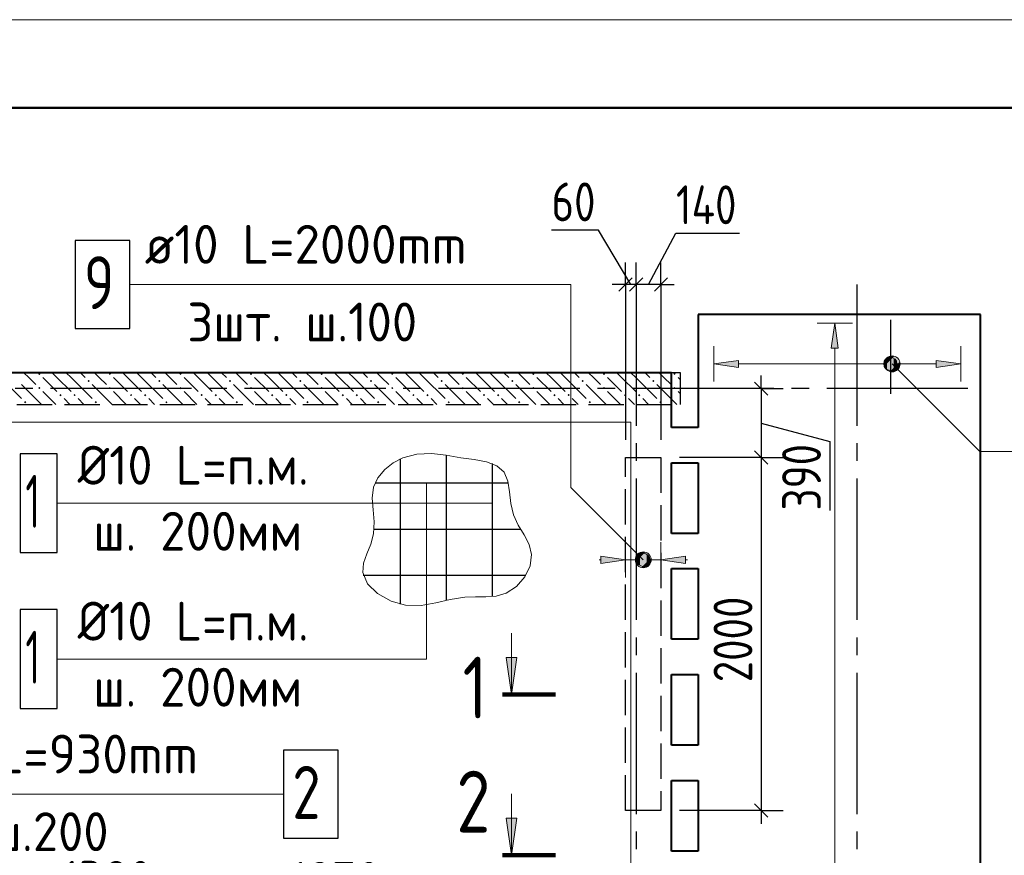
# Model space of a CAD drawing. Header units: millimetres. Extents: x 40580 to 1168286, y -220995 to 81020.
# Tile 163 of 194: x 462325 to 467905, y -91102 to -86368. Entities that reach past the tile are written whole.
import ezdxf

# ---------------------------------------------------------------- set-up
doc = ezdxf.new("R2010")
doc.units = ezdxf.units.MM
for name, pattern in [('______2', [270, 200, -70]), ('______5', [1100, 800, -100, 100, -100]), ('CENTER', [2, 1.25, -0.25, 0.25, -0.25])]:
    doc.linetypes.add(name, pattern=pattern)
for name, color, linetype, lineweight in [('Standard', 7, 'Continuous', 25), ('ДОП Низ по Х', 7, 'Continuous', 25), ('ОСИ', 7, 'CENTER', 15), ('Основная', 7, 'Continuous', 40), ('Позиционная метка линия выноска', 7, 'Continuous', 13), ('Позиционная метка номер позиции', 7, 'Continuous', 13), ('Примечания', 7, 'Continuous', 13), ('Узлы символ', 7, 'Continuous', 25)]:
    doc.layers.add(name, color=color, linetype=linetype, lineweight=lineweight)
doc.layers.add('ЖБ Стена верхний уровень', color=7, linetype='______2', true_color=0x656565)
doc.layers.add('Тонкие', color=7, linetype='Continuous')
doc.styles.add('GOST 2.304-81', font='txt')
doc.styles.add('ISOCPEUR', font='isocpeur.ttf')
doc.dimstyles.new('СПДС', dxfattribs={"dimscale": 125, "dimtxt": 250, "dimasz": 250, "dimexe": 50, "dimexo": 10, "dimgap": 100, "dimtad": 1, "dimdec": 0, "dimtxsty": 'GOST 2.304-81', "dimblk": 'OBLIQUE', "dimcen": 250, "dimdle": 50, "dimadec": 0, "dimazin": 2, "dimtfac": 0.75, "dimtdec": 0, "dimtmove": 1, "dimatfit": 3, "dimfxl": 1, "dimtfill": 1, "dimtolj": 1, "dimarcsym": 1})

# ---------------------------------------------------------------- blocks, each defined once
blk = doc.blocks.new('_OBLIQUE')
at = {"color": 0, "linetype": 'ByBlock'}
blk.add_line((-0.5, -0.5), (0.5, 0.5), dxfattribs=at)
blk = doc.blocks.new('*D17394')
at = {"layer": 'Defpoints', "color": 0}
for p in [(464748.8, -91499.2), (463478.8, -92628.4), (464748.8, -92628.5)]:
    blk.add_point(p, dxfattribs=at)
at = {"layer": 'Тонкие', "color": 0, "lineweight": -2}
for p, q in [((463478.8, -92618.4), (463478.8, -91449.2)), ((464748.8, -92618.5), (464748.8, -91449.2)), ((463428.8, -91499.2), (464798.8, -91499.2))]:
    blk.add_line(p, q, dxfattribs=at)
at = {"layer": 'Тонкие', "color": 0, "lineweight": -2, "xscale": 250, "yscale": 250, "zscale": 250, "rotation": 180}
blk.add_blockref('_OBLIQUE', (463478.8, -91499.2), dxfattribs=at)
at = {"layer": 'Тонкие', "color": 0, "lineweight": -2, "xscale": 250, "yscale": 250, "zscale": 250}
blk.add_blockref('_OBLIQUE', (464748.8, -91499.2), dxfattribs=at)
at = {"layer": 'Тонкие', "color": 0, "insert": (464113.8, -91264.5), "char_height": 250, "attachment_point": 5, "style": 'GOST 2.304-81', "bg_fill": 3, "box_fill_scale": 1.1, "bg_fill_color": 256, "bg_fill_true_color": 13158600, "bg_fill_transparency": 0}
blk.add_mtext('\\A1;1270', dxfattribs=at)
blk = doc.blocks.new('*D17400')
at = {"layer": 'Defpoints', "color": 0}
for p in [(463478.8, -91499.2), (462158.8, -91798.5), (463478.8, -92628.4)]:
    blk.add_point(p, dxfattribs=at)
at = {"layer": 'Тонкие', "color": 0, "lineweight": -2}
for p, q in [((462158.8, -91788.5), (462158.8, -91449.2)), ((463478.8, -92618.4), (463478.8, -91449.2)), ((462108.8, -91499.2), (463528.8, -91499.2))]:
    blk.add_line(p, q, dxfattribs=at)
at = {"layer": 'Тонкие', "color": 0, "lineweight": -2, "xscale": 250, "yscale": 250, "zscale": 250, "rotation": 180}
blk.add_blockref('_OBLIQUE', (462158.8, -91499.2), dxfattribs=at)
at = {"layer": 'Тонкие', "color": 0, "lineweight": -2, "xscale": 250, "yscale": 250, "zscale": 250}
blk.add_blockref('_OBLIQUE', (463478.8, -91499.2), dxfattribs=at)
at = {"layer": 'Тонкие', "color": 0, "insert": (462818.8, -91259.4), "char_height": 250, "attachment_point": 5, "style": 'GOST 2.304-81', "bg_fill": 3, "box_fill_scale": 1.1, "bg_fill_color": 256, "bg_fill_true_color": 13158600, "bg_fill_transparency": 0}
blk.add_mtext('\\A1;1320', dxfattribs=at)

msp = doc.modelspace()

# ---------------------------------------------------------------- hatches: boundary and pattern name
at = {"linetype": 'Continuous', "lineweight": 13, "transparency": 33554687}
for points in [[(466963.8, -88228.4), (466943.8, -88088.4), (466923.8, -88228.4)], [(467226.6, -88337.2), (467226.6, -88299.7), (467221.3, -88318.4)], [(467226.6, -88299.7), (467240.1, -88350.7), (467240.1, -88286.2)], [(467226.6, -88299.7), (467226.6, -88337.2), (467240.1, -88350.7)], [(467240.1, -88286.2), (467258.8, -88355.9), (467258.8, -88280.9)], [(467240.1, -88286.2), (467240.1, -88350.7), (467258.8, -88355.9)], [(467258.8, -88280.9), (467258.8, -88355.9), (467277.6, -88350.7)], [(467258.8, -88280.9), (467277.6, -88350.7), (467277.6, -88286.2)], [(467277.6, -88286.2), (467277.6, -88350.7), (467291.1, -88337.2)], [(467277.6, -88286.2), (467291.1, -88337.2), (467291.1, -88299.7)], [(467291.1, -88299.7), (467291.1, -88337.2), (467296.3, -88318.4)], [(467518.8, -88338.4), (467658.8, -88318.4), (467518.8, -88298.4)]]:
    msp.add_hatch(color=7, dxfattribs=at).paths.add_polyline_path(points)
msp.add_hatch(color=7, dxfattribs=at).paths.add_polyline_path([(466398.8, -88338.4), (466258.8, -88318.4), (466398.8, -88298.4)], flags=16)
at = {"layer": 'ДОП Низ по Х', "linetype": 'Continuous', "lineweight": 13, "transparency": 33554687}
for points in [[(465840.1, -89396.2), (465858.8, -89465.9), (465858.8, -89390.9)], [(465858.8, -89390.9), (465858.8, -89465.9), (465877.6, -89460.7)], [(465858.8, -89390.9), (465877.6, -89460.7), (465877.6, -89396.2)], [(465618.8, -89448.4), (465758.8, -89428.4), (465618.8, -89408.4)], [(465826.6, -89447.2), (465826.6, -89409.7), (465821.3, -89428.4)], [(465826.6, -89409.7), (465840.1, -89460.7), (465840.1, -89396.2)], [(465826.6, -89409.7), (465826.6, -89447.2), (465840.1, -89460.7)], [(465840.1, -89396.2), (465840.1, -89460.7), (465858.8, -89465.9)], [(465877.6, -89396.2), (465877.6, -89460.7), (465891.1, -89447.2)], [(465877.6, -89396.2), (465891.1, -89447.2), (465891.1, -89409.7)], [(465891.1, -89409.7), (465891.1, -89447.2), (465896.3, -89428.4)]]:
    msp.add_hatch(color=7, dxfattribs=at).paths.add_polyline_path(points)
msp.add_hatch(color=7, dxfattribs=at).paths.add_polyline_path([(466098.8, -89448.4), (465958.8, -89428.4), (466098.8, -89408.4)], flags=16)
at = {"layer": 'ЖБ Стена верхний уровень', "linetype": 'Continuous', "lineweight": -3, "transparency": 33554687}
for points in [[(462429.3, -88375.3), (462435.8, -88368.8), (462442.3, -88375.3), (462435.8, -88381.8)], [(462829.3, -88375.3), (462835.8, -88368.8), (462842.3, -88375.3), (462835.8, -88381.8)], [(463229.3, -88375.3), (463235.8, -88368.8), (463242.3, -88375.3), (463235.8, -88381.8)], [(463629.3, -88375.3), (463635.8, -88368.8), (463642.3, -88375.3), (463635.8, -88381.8)], [(464029.3, -88375.3), (464035.8, -88368.8), (464042.3, -88375.3), (464035.8, -88381.8)], [(464429.3, -88375.3), (464435.8, -88368.8), (464442.3, -88375.3), (464435.8, -88381.8)], [(464829.3, -88375.3), (464835.8, -88368.8), (464842.3, -88375.3), (464835.8, -88381.8)], [(465229.3, -88375.3), (465235.8, -88368.8), (465242.3, -88375.3), (465235.8, -88381.8)], [(465629.3, -88375.3), (465635.8, -88368.8), (465642.3, -88375.3), (465635.8, -88381.8)], [(466029.3, -88375.3), (466035.8, -88368.8), (466042.3, -88375.3), (466035.8, -88381.8)], [(462709.3, -88415.3), (462715.8, -88408.8), (462722.3, -88415.3), (462715.8, -88421.8)], [(463109.3, -88415.3), (463115.8, -88408.8), (463122.3, -88415.3), (463115.8, -88421.8)], [(463509.3, -88415.3), (463515.8, -88408.8), (463522.3, -88415.3), (463515.8, -88421.8)], [(463909.3, -88415.3), (463915.8, -88408.8), (463922.3, -88415.3), (463915.8, -88421.8)], [(464309.3, -88415.3), (464315.8, -88408.8), (464322.3, -88415.3), (464315.8, -88421.8)], [(464709.3, -88415.3), (464715.8, -88408.8), (464722.3, -88415.3), (464715.8, -88421.8)], [(465109.3, -88415.3), (465115.8, -88408.8), (465122.3, -88415.3), (465115.8, -88421.8)], [(465509.3, -88415.3), (465515.8, -88408.8), (465522.3, -88415.3), (465515.8, -88421.8)], [(465909.3, -88415.3), (465915.8, -88408.8), (465922.3, -88415.3), (465915.8, -88421.8)], [(462429.3, -88455.3), (462435.8, -88448.8), (462442.3, -88455.3), (462435.8, -88461.8)], [(462549.3, -88495.3), (462555.8, -88488.8), (462562.3, -88495.3), (462555.8, -88501.8)], [(462629.3, -88495.3), (462635.8, -88488.8), (462642.3, -88495.3), (462635.8, -88501.8)], [(462829.3, -88455.3), (462835.8, -88448.8), (462842.3, -88455.3), (462835.8, -88461.8)], [(462949.3, -88495.3), (462955.8, -88488.8), (462962.3, -88495.3), (462955.8, -88501.8)], [(463029.3, -88495.3), (463035.8, -88488.8), (463042.3, -88495.3), (463035.8, -88501.8)], [(463229.3, -88455.3), (463235.8, -88448.8), (463242.3, -88455.3), (463235.8, -88461.8)], [(463349.3, -88495.3), (463355.8, -88488.8), (463362.3, -88495.3), (463355.8, -88501.8)], [(463429.3, -88495.3), (463435.8, -88488.8), (463442.3, -88495.3), (463435.8, -88501.8)], [(463629.3, -88455.3), (463635.8, -88448.8), (463642.3, -88455.3), (463635.8, -88461.8)], [(463749.3, -88495.3), (463755.8, -88488.8), (463762.3, -88495.3), (463755.8, -88501.8)], [(463829.3, -88495.3), (463835.8, -88488.8), (463842.3, -88495.3), (463835.8, -88501.8)], [(464029.3, -88455.3), (464035.8, -88448.8), (464042.3, -88455.3), (464035.8, -88461.8)], [(464149.3, -88495.3), (464155.8, -88488.8), (464162.3, -88495.3), (464155.8, -88501.8)], [(464229.3, -88495.3), (464235.8, -88488.8), (464242.3, -88495.3), (464235.8, -88501.8)], [(464429.3, -88455.3), (464435.8, -88448.8), (464442.3, -88455.3), (464435.8, -88461.8)], [(464549.3, -88495.3), (464555.8, -88488.8), (464562.3, -88495.3), (464555.8, -88501.8)], [(464629.3, -88495.3), (464635.8, -88488.8), (464642.3, -88495.3), (464635.8, -88501.8)], [(464829.3, -88455.3), (464835.8, -88448.8), (464842.3, -88455.3), (464835.8, -88461.8)], [(464949.3, -88495.3), (464955.8, -88488.8), (464962.3, -88495.3), (464955.8, -88501.8)], [(465029.3, -88495.3), (465035.8, -88488.8), (465042.3, -88495.3), (465035.8, -88501.8)], [(465229.3, -88455.3), (465235.8, -88448.8), (465242.3, -88455.3), (465235.8, -88461.8)], [(465349.3, -88495.3), (465355.8, -88488.8), (465362.3, -88495.3), (465355.8, -88501.8)], [(465429.3, -88495.3), (465435.8, -88488.8), (465442.3, -88495.3), (465435.8, -88501.8)], [(465629.3, -88455.3), (465635.8, -88448.8), (465642.3, -88455.3), (465635.8, -88461.8)], [(465749.3, -88495.3), (465755.8, -88488.8), (465762.3, -88495.3), (465755.8, -88501.8)], [(465829.3, -88495.3), (465835.8, -88488.8), (465842.3, -88495.3), (465835.8, -88501.8)], [(466029.3, -88455.3), (466035.8, -88448.8), (466042.3, -88455.3), (466035.8, -88461.8)], [(462349.3, -88535.3), (462355.8, -88528.8), (462362.3, -88535.3), (462355.8, -88541.8)], [(462749.3, -88535.3), (462755.8, -88528.8), (462762.3, -88535.3), (462755.8, -88541.8)], [(463149.3, -88535.3), (463155.8, -88528.8), (463162.3, -88535.3), (463155.8, -88541.8)], [(463549.3, -88535.3), (463555.8, -88528.8), (463562.3, -88535.3), (463555.8, -88541.8)], [(463949.3, -88535.3), (463955.8, -88528.8), (463962.3, -88535.3), (463955.8, -88541.8)], [(464349.3, -88535.3), (464355.8, -88528.8), (464362.3, -88535.3), (464355.8, -88541.8)], [(464749.3, -88535.3), (464755.8, -88528.8), (464762.3, -88535.3), (464755.8, -88541.8)], [(465149.3, -88535.3), (465155.8, -88528.8), (465162.3, -88535.3), (465155.8, -88541.8)], [(465549.3, -88535.3), (465555.8, -88528.8), (465562.3, -88535.3), (465555.8, -88541.8)], [(465949.3, -88535.3), (465955.8, -88528.8), (465962.3, -88535.3), (465955.8, -88541.8)]]:
    msp.add_hatch(color=7, dxfattribs=at).paths.add_polyline_path(points, flags=16)
at = {"layer": 'Позиционная метка номер позиции', "linetype": 'Continuous', "lineweight": 13, "transparency": 33554687}
for points in [[(467225.5, -88307), (467257.4, -88275.2), (467237, -88286.6)], [(467257.4, -88275.2), (467225.5, -88307), (467225.5, -88329.9)], [(467257.4, -88275.2), (467225.5, -88329.9), (467280.3, -88275.2)], [(467280.3, -88275.2), (467225.5, -88329.9), (467237, -88350.3)], [(467280.3, -88275.2), (467237, -88350.3), (467300.6, -88286.6)], [(467300.6, -88286.6), (467237, -88350.3), (467257.4, -88361.7)], [(467300.6, -88286.6), (467257.4, -88361.7), (467312.1, -88307)], [(467312.1, -88307), (467257.4, -88361.7), (467280.3, -88361.7)], [(467312.1, -88307), (467280.3, -88361.7), (467312.1, -88329.9)], [(467312.1, -88329.9), (467280.3, -88361.7), (467300.6, -88350.3)], [(465827, -89460.2), (465870.3, -89385.1), (465815.5, -89439.9)], [(465815.5, -89439.9), (465870.3, -89385.1), (465847.4, -89385.1)], [(465815.5, -89439.9), (465847.4, -89385.1), (465815.5, -89417)], [(465815.5, -89417), (465847.4, -89385.1), (465827, -89396.6)], [(465827, -89460.2), (465890.6, -89396.6), (465870.3, -89385.1)], [(465847.4, -89471.7), (465890.6, -89396.6), (465827, -89460.2)], [(465847.4, -89471.7), (465902.1, -89417), (465890.6, -89396.6)], [(465870.3, -89471.7), (465902.1, -89417), (465847.4, -89471.7)], [(465870.3, -89471.7), (465902.1, -89439.9), (465902.1, -89417)], [(465902.1, -89439.9), (465870.3, -89471.7), (465890.6, -89460.2)]]:
    msp.add_hatch(color=7, dxfattribs=at).paths.add_polyline_path(points)
at = {"layer": 'Узлы символ', "linetype": 'Continuous', "lineweight": 13, "transparency": 33554687}
for points in [[(465141.5, -89981.8), (465111.5, -90191.8), (465081.5, -89981.8)], [(465141.5, -90891.8), (465111.5, -91101.8), (465081.5, -90891.8)]]:
    msp.add_hatch(color=7, dxfattribs=at).paths.add_polyline_path(points, flags=16)

# ---------------------------------------------------------------- linework, layer by layer
at = {"color": 251, "linetype": 'Continuous', "lineweight": 13, "true_color": 0x494949, "transparency": 33554687}
for p, q in [((466943.8, -88088.4), (466843.8, -88088.4)), ((466943.8, -88088.4), (466923.8, -88228.4)), ((466963.8, -88228.4), (466943.8, -88088.4)), ((466943.8, -88088.4), (467043.8, -88088.4)), ((466943.8, -88088.4), (466943.8, -88088.4)), ((466258.8, -88318.4), (466258.8, -88218.4)), ((467658.8, -88318.4), (467658.8, -88218.4)), ((466923.8, -88228.4), (466963.8, -88228.4)), ((466943.8, -95258.4), (466943.8, -88228.4)), ((466258.8, -88318.4), (466398.8, -88298.4)), ((466398.8, -88338.4), (466258.8, -88318.4)), ((466258.8, -88318.4), (466258.8, -88418.4)), ((466258.8, -88318.4), (466258.8, -88318.4)), ((466398.8, -88298.4), (466398.8, -88338.4)), ((466398.8, -88318.4), (467228.8, -88318.4)), ((467258.8, -88280.9), (467258.8, -88280.9)), ((467288.8, -88318.4), (467518.8, -88318.4)), ((467658.8, -88318.4), (467518.8, -88298.4)), ((467518.8, -88298.4), (467518.8, -88338.4)), ((467518.8, -88338.4), (467658.8, -88318.4)), ((467658.8, -88318.4), (467658.8, -88418.4)), ((467658.8, -88318.4), (467658.8, -88318.4)), ((467258.8, -88355.9), (467258.8, -88355.9))]:
    msp.add_line(p, q, dxfattribs=at)
at = {"color": 7, "linetype": 'Continuous', "lineweight": 25, "transparency": 33554687}
msp.add_line((467258.8, -88068.4), (467258.8, -88488.4), dxfattribs=at)
at = {"color": 7, "linetype": 'Continuous', "lineweight": 13, "transparency": 33554687}
msp.add_line((461619.6, -90755.9), (463551.6, -90755.9), dxfattribs=at)
at = {"color": 7, "linetype": 'Continuous', "lineweight": 25, "transparency": 33554687}
msp.add_lwpolyline([(463819.6, -91005.9), (464129.6, -91005.9), (464129.6, -90505.9), (463819.6, -90505.9), (463819.6, -91005.9)], dxfattribs=at)
at = {"color": 251, "linetype": 'Continuous', "lineweight": 13, "true_color": 0x494949, "transparency": 33554687}
msp.add_circle((467258.8, -88318.4), 37.5, dxfattribs=at)
at = {"layer": 'Standard', "color": 7, "linetype": 'Continuous', "lineweight": -3, "transparency": 33554687}
for p, q in [((465604.2, -87560.6), (465338.2, -87560.6)), ((465788.3, -87868.4), (465604.2, -87560.6)), ((465888.8, -87868.4), (466043.5, -87577.1)), ((466043.5, -87577.1), (466403.2, -87577.1)), ((465757.8, -87868.4), (465682.8, -87868.4)), ((465818.8, -87868.4), (465757.8, -87868.4)), ((465958.8, -87868.4), (465818.8, -87868.4)), ((465958.8, -87868.4), (466033.8, -87868.4)), ((466526.9, -88458.4), (466526.9, -88383.4)), ((466526.9, -88458.4), (466526.9, -88848.4)), ((466526.9, -88653.4), (466915.5, -88757.7)), ((466915.5, -88757.7), (466915.5, -89148.7)), ((466526.9, -90848.4), (466526.9, -90923.4))]:
    msp.add_line(p, q, dxfattribs=at)
at = {"layer": 'Standard', "color": 251, "linetype": 'Continuous', "lineweight": -3, "true_color": 0x656565, "transparency": 33554687}
for p, q in [((465757.8, -87868.4), (465757.8, -87743.4)), ((465818.8, -87868.4), (465818.8, -87743.4)), ((465958.8, -87868.4), (465958.8, -87743.4)), ((465757.8, -87868.4), (465757.8, -87993.4)), ((465757.8, -87868.4), (465757.8, -88748.4)), ((465818.8, -87868.4), (465818.8, -87993.4)), ((465818.8, -87868.4), (465818.8, -87868.4)), ((465958.8, -87868.4), (465958.8, -87993.4)), ((465958.8, -87868.4), (465958.8, -88748.4)), ((466526.9, -88458.4), (466401.9, -88458.4)), ((466526.9, -88458.4), (466651.9, -88458.4)), ((466526.9, -88458.4), (466526.9, -88458.4)), ((466526.9, -88848.4), (466063.8, -88848.4)), ((466526.9, -88848.4), (466401.9, -88848.4)), ((466526.9, -88848.4), (466651.9, -88848.4)), ((466526.9, -90848.4), (466063.8, -90848.4)), ((466526.9, -90848.4), (466401.9, -90848.4)), ((466526.9, -90848.4), (466651.9, -90848.4))]:
    msp.add_line(p, q, dxfattribs=at)
at = {"layer": 'Standard', "color": 7, "linetype": 'Continuous', "lineweight": 25, "transparency": 33554687}
for p, q in [((465795.3, -87830.9), (465720.3, -87905.9)), ((465856.3, -87830.9), (465781.3, -87905.9)), ((465996.3, -87830.9), (465921.3, -87905.9)), ((466489.4, -88421), (466564.4, -88495.9)), ((466489.4, -88810.9), (466564.4, -88885.9)), ((466489.4, -90810.9), (466564.4, -90885.9))]:
    msp.add_line(p, q, dxfattribs=at)
at = {"layer": 'Standard', "color": 7, "linetype": 'Continuous', "lineweight": 13, "transparency": 33554687}
msp.add_lwpolyline([(454768.3, -128368.4), (484468.3, -128368.4), (484468.3, -86368.4), (454768.3, -86368.4), (454768.3, -128368.4)], close=True, dxfattribs=at)
at = {"layer": 'Standard', "color": 7, "linetype": 'Continuous', "lineweight": 50, "transparency": 33554687}
msp.add_lwpolyline([(456768.3, -86868.4), (483968.3, -86868.4), (483968.3, -127868.4), (456768.3, -127868.4), (456768.3, -86868.4)], close=True, dxfattribs=at)
at = {"layer": 'Standard', "color": 7, "linetype": 'Continuous', "lineweight": -3, "transparency": 33554687}
msp.add_lwpolyline([(466526.9, -88848.4), (466526.9, -90134.4), (466526.9, -90134.4), (466526.9, -90848.4)], dxfattribs=at)
at = {"layer": 'ДОП Низ по Х', "color": 7, "linetype": 'Continuous', "lineweight": 13, "transparency": 33554687}
msp.add_line((463012.7, -87868.4), (465098.7, -87868.4), dxfattribs=at)
at = {"layer": 'ДОП Низ по Х', "color": 251, "linetype": 'Continuous', "lineweight": 13, "true_color": 0x494949, "transparency": 33554687}
for p, q in [((465758.8, -89428.4), (465758.8, -89328.4)), ((465958.8, -89428.4), (465958.8, -89328.4)), ((465858.8, -89390.9), (465858.8, -89390.9)), ((465618.8, -89428.4), (465608.8, -89428.4)), ((465758.8, -89428.4), (465618.8, -89408.4)), ((465618.8, -89408.4), (465618.8, -89448.4)), ((465618.8, -89448.4), (465758.8, -89428.4)), ((465758.8, -89428.4), (465758.8, -89528.4)), ((465758.8, -89428.4), (465828.8, -89428.4)), ((465888.8, -89428.4), (465958.8, -89428.4)), ((465958.8, -89428.4), (466098.8, -89408.4)), ((466098.8, -89448.4), (465958.8, -89428.4)), ((465958.8, -89428.4), (465958.8, -89528.4)), ((466098.8, -89408.4), (466098.8, -89448.4)), ((466098.8, -89428.4), (466108.8, -89428.4)), ((465858.8, -89465.9), (465858.8, -89465.9))]:
    msp.add_line(p, q, dxfattribs=at)
at = {"layer": 'ДОП Низ по Х', "color": 7, "linetype": 'Continuous', "lineweight": 25, "transparency": 33554687}
msp.add_lwpolyline([(462638.7, -88118.4), (462948.7, -88118.4), (462948.7, -87618.4), (462638.7, -87618.4), (462638.7, -88118.4)], dxfattribs=at)
at = {"layer": 'ДОП Низ по Х', "color": 251, "linetype": 'Continuous', "lineweight": 13, "true_color": 0x494949, "transparency": 33554687}
msp.add_circle((465858.8, -89428.4), 37.5, dxfattribs=at)
at = {"layer": 'ЖБ Стена верхний уровень', "color": 251, "linetype": '______2', "lineweight": -3, "true_color": 0x656565, "transparency": 33554687}
for p, q in [((466068.8, -88368.5), (460238.8, -88368.5)), ((466068.8, -88548.5), (466068.8, -88368.5)), ((460418.8, -88548.5), (466068.8, -88548.5))]:
    msp.add_line(p, q, dxfattribs=at)
at = {"layer": 'ЖБ Стена верхний уровень', "color": 9, "linetype": 'Continuous', "lineweight": -3, "true_color": 0xc7c7c7, "transparency": 33554687}
for p, q in [((462375.8, -88395.3), (462348.9, -88368.5)), ((462535.8, -88395.3), (462508.9, -88368.5)), ((462588.9, -88368.5), (462615.8, -88395.3)), ((462668.9, -88368.5), (462695.8, -88395.3)), ((462775.8, -88395.3), (462748.9, -88368.5)), ((462935.8, -88395.3), (462908.9, -88368.5)), ((462988.9, -88368.5), (463015.8, -88395.3)), ((463068.9, -88368.5), (463095.8, -88395.3)), ((463175.8, -88395.3), (463148.9, -88368.5)), ((463335.8, -88395.3), (463308.9, -88368.5)), ((463388.9, -88368.5), (463415.8, -88395.3)), ((463468.9, -88368.5), (463495.8, -88395.3)), ((463575.8, -88395.3), (463548.9, -88368.5)), ((463735.8, -88395.3), (463708.9, -88368.5)), ((463788.9, -88368.5), (463815.8, -88395.3)), ((463868.9, -88368.5), (463895.8, -88395.3)), ((463975.8, -88395.3), (463948.9, -88368.5)), ((464135.8, -88395.3), (464108.9, -88368.5)), ((464188.9, -88368.5), (464215.8, -88395.3)), ((464268.9, -88368.5), (464295.8, -88395.3)), ((464375.8, -88395.3), (464348.9, -88368.5)), ((464535.8, -88395.3), (464508.9, -88368.5)), ((464588.9, -88368.5), (464615.8, -88395.3)), ((464668.9, -88368.5), (464695.8, -88395.3)), ((464775.8, -88395.3), (464748.9, -88368.5)), ((464935.8, -88395.3), (464908.9, -88368.5)), ((464988.9, -88368.5), (465015.8, -88395.3)), ((465068.9, -88368.5), (465095.8, -88395.3)), ((465175.8, -88395.3), (465148.9, -88368.5)), ((465335.8, -88395.3), (465308.9, -88368.5)), ((465388.9, -88368.5), (465415.8, -88395.3)), ((465468.9, -88368.5), (465495.8, -88395.3)), ((465575.8, -88395.3), (465548.9, -88368.5)), ((465735.8, -88395.3), (465708.9, -88368.5)), ((465788.9, -88368.5), (465815.8, -88395.3)), ((465868.9, -88368.5), (465895.8, -88395.3)), ((465975.8, -88395.3), (465948.9, -88368.5)), ((462215.8, -88395.3), (462335.8, -88515.3)), ((462335.8, -88435.3), (462448.9, -88548.5)), ((462415.8, -88435.3), (462375.8, -88395.3)), ((462455.8, -88395.3), (462535.8, -88475.3)), ((462535.8, -88395.3), (462615.8, -88475.3)), ((462615.8, -88395.3), (462735.8, -88515.3)), ((462735.8, -88435.3), (462848.9, -88548.5)), ((462815.8, -88435.3), (462775.8, -88395.3)), ((462855.8, -88395.3), (462935.8, -88475.3)), ((462935.8, -88395.3), (463015.8, -88475.3)), ((463015.8, -88395.3), (463135.8, -88515.3)), ((463135.8, -88435.3), (463248.9, -88548.5)), ((463215.8, -88435.3), (463175.8, -88395.3)), ((463255.8, -88395.3), (463335.8, -88475.3)), ((463335.8, -88395.3), (463415.8, -88475.3)), ((463415.8, -88395.3), (463535.8, -88515.3)), ((463535.8, -88435.3), (463648.9, -88548.5)), ((463615.8, -88435.3), (463575.8, -88395.3)), ((463655.8, -88395.3), (463735.8, -88475.3)), ((463735.8, -88395.3), (463815.8, -88475.3)), ((463815.8, -88395.3), (463935.8, -88515.3)), ((463935.8, -88435.3), (464048.9, -88548.5)), ((464015.8, -88435.3), (463975.8, -88395.3)), ((464055.8, -88395.3), (464135.8, -88475.3)), ((464135.8, -88395.3), (464215.8, -88475.3)), ((464215.8, -88395.3), (464335.8, -88515.3)), ((464335.8, -88435.3), (464448.9, -88548.5)), ((464415.8, -88435.3), (464375.8, -88395.3)), ((464455.8, -88395.3), (464535.8, -88475.3)), ((464535.8, -88395.3), (464615.8, -88475.3)), ((464615.8, -88395.3), (464735.8, -88515.3)), ((464735.8, -88435.3), (464848.9, -88548.5)), ((464815.8, -88435.3), (464775.8, -88395.3)), ((464855.8, -88395.3), (464935.8, -88475.3)), ((464935.8, -88395.3), (465015.8, -88475.3)), ((465015.8, -88395.3), (465135.8, -88515.3)), ((465135.8, -88435.3), (465248.9, -88548.5)), ((465215.8, -88435.3), (465175.8, -88395.3)), ((465255.8, -88395.3), (465335.8, -88475.3)), ((465335.8, -88395.3), (465415.8, -88475.3)), ((465415.8, -88395.3), (465535.8, -88515.3)), ((465535.8, -88435.3), (465648.9, -88548.5)), ((465615.8, -88435.3), (465575.8, -88395.3)), ((465655.8, -88395.3), (465735.8, -88475.3)), ((465735.8, -88395.3), (465815.8, -88475.3)), ((465815.8, -88395.3), (465935.8, -88515.3)), ((465935.8, -88435.3), (466048.9, -88548.5)), ((466015.8, -88435.3), (465975.8, -88395.3)), ((466055.8, -88395.3), (466068.8, -88408.4)), ((462455.8, -88475.3), (462528.9, -88548.5)), ((462855.8, -88475.3), (462928.9, -88548.5)), ((463255.8, -88475.3), (463328.9, -88548.5)), ((463655.8, -88475.3), (463728.9, -88548.5)), ((464055.8, -88475.3), (464128.9, -88548.5)), ((464455.8, -88475.3), (464528.9, -88548.5)), ((464855.8, -88475.3), (464928.9, -88548.5)), ((465255.8, -88475.3), (465328.9, -88548.5)), ((465655.8, -88475.3), (465728.9, -88548.5)), ((466055.8, -88475.3), (466068.8, -88488.4)), ((462608.9, -88548.5), (462575.8, -88515.3)), ((462655.8, -88515.3), (462688.9, -88548.5)), ((463008.9, -88548.5), (462975.8, -88515.3)), ((463055.8, -88515.3), (463088.9, -88548.5)), ((463408.9, -88548.5), (463375.8, -88515.3)), ((463455.8, -88515.3), (463488.9, -88548.5)), ((463808.9, -88548.5), (463775.8, -88515.3)), ((463855.8, -88515.3), (463888.9, -88548.5)), ((464208.9, -88548.5), (464175.8, -88515.3)), ((464255.8, -88515.3), (464288.9, -88548.5)), ((464608.9, -88548.5), (464575.8, -88515.3)), ((464655.8, -88515.3), (464688.9, -88548.5)), ((465008.9, -88548.5), (464975.8, -88515.3)), ((465055.8, -88515.3), (465088.9, -88548.5)), ((465408.9, -88548.5), (465375.8, -88515.3)), ((465455.8, -88515.3), (465488.9, -88548.5)), ((465808.9, -88548.5), (465775.8, -88515.3)), ((465855.8, -88515.3), (465888.9, -88548.5))]:
    msp.add_line(p, q, dxfattribs=at)
at = {"layer": 'ОСИ', "color": 8, "linetype": '______5', "lineweight": -3, "transparency": 33554687}
for p, q in [((465818.8, -87868.4), (465818.8, -121308.4)), ((467068.8, -87868.4), (467068.8, -121308.4)), ((467698.8, -88458.4), (458368.3, -88458.4))]:
    msp.add_line(p, q, dxfattribs=at)
at = {"layer": 'Основная', "transparency": 33554687}
for p, q in [((467768.8, -88038.5), (466168.8, -88038.5)), ((466168.8, -88038.5), (466168.8, -88678.5)), ((467768.8, -96718.5), (467768.8, -88038.5)), ((466018.8, -88368.5), (461038.8, -88368.5)), ((466018.8, -88678.5), (466018.8, -88368.5)), ((466168.8, -88678.5), (466018.8, -88678.5)), ((466018.8, -89278.5), (466018.8, -88878.5)), ((466018.8, -88878.5), (466168.8, -88878.5)), ((466168.8, -88878.5), (466168.8, -89278.5)), ((466168.8, -89278.5), (466018.8, -89278.5)), ((466018.8, -89478.5), (466168.8, -89478.5)), ((466018.8, -89878.5), (466018.8, -89478.5)), ((466168.8, -89478.5), (466168.8, -89878.5)), ((466168.8, -89878.5), (466018.8, -89878.5)), ((466018.8, -90478.5), (466018.8, -90078.5)), ((466018.8, -90078.5), (466168.8, -90078.5)), ((466168.8, -90078.5), (466168.8, -90478.5)), ((466168.8, -90478.5), (466018.8, -90478.5)), ((466018.8, -90678.5), (466168.8, -90678.5)), ((466018.8, -91078.5), (466018.8, -90678.5)), ((466168.8, -90678.5), (466168.8, -91078.5)), ((466168.8, -91078.5), (466018.8, -91078.5))]:
    msp.add_line(p, q, dxfattribs=at)
at = {"layer": 'Позиционная метка линия выноска', "color": 251, "linetype": 'Continuous', "lineweight": 13, "true_color": 0x494949, "transparency": 33554687}
msp.add_lwpolyline([(465913.8, -93398.4), (460518.8, -93398.4), (460518.8, -89628.4), (462038.8, -89628.4), (462038.8, -88648.4), (465788.8, -88648.4), (465788.8, -91916.8), (465788.8, -91916.8), (465788.8, -93628.4)], dxfattribs=at)
at = {"layer": 'Позиционная метка номер позиции', "color": 7, "linetype": 'Continuous', "lineweight": 13, "transparency": 33554687}
for p, q in [((467237, -88286.6), (467237, -88286.6)), ((467300.6, -88286.6), (467300.6, -88286.6)), ((467237, -88350.3), (467237, -88350.3)), ((467300.6, -88350.3), (467300.6, -88350.3)), ((462537, -89107.2), (465003, -89107.2)), ((465827, -89396.6), (465827, -89396.6)), ((465890.6, -89396.6), (465890.6, -89396.6)), ((465827, -89460.2), (465827, -89460.2)), ((465890.6, -89460.2), (465890.6, -89460.2)), ((461319.6, -90755.9), (463819.6, -90755.9))]:
    msp.add_line(p, q, dxfattribs=at)
at = {"layer": 'Позиционная метка номер позиции', "color": 7, "linetype": 'Continuous', "lineweight": -3, "transparency": 33554687}
for p, q in [((464481.6, -88856.7), (464481.6, -89679.3)), ((464742.3, -88835.4), (464742.3, -89658.2)), ((465003, -88883.6), (465003, -89636.8)), ((464338.9, -88993.1), (465093.9, -88993.1)), ((464334, -89253.8), (465162.6, -89253.8)), ((464271.4, -89514.5), (465193.1, -89514.5))]:
    msp.add_line(p, q, dxfattribs=at)
at = {"layer": 'Позиционная метка номер позиции', "color": 7, "linetype": 'Continuous', "lineweight": 13, "transparency": 33554687}
for points in [[(465858.8, -89428.4), (465448.7, -89018.3), (465448.7, -87868.4), (462948.7, -87868.4)], [(467268.8, -88318.4), (467765.1, -88814.8), (470618.8, -88814.8)], [(462537, -89990.5), (464630.8, -89990.5), (464630.8, -88993.1)]]:
    msp.add_lwpolyline(points, dxfattribs=at)
at = {"layer": 'Позиционная метка номер позиции', "color": 7, "linetype": 'Continuous', "lineweight": 25, "transparency": 33554687}
for points in [[(462327, -89387.2), (462537, -89387.2), (462537, -88827.1), (462327, -88827.1), (462327, -89387.2)], [(462327, -90270.5), (462537, -90270.5), (462537, -89710.5), (462327, -89710.5), (462327, -90270.5)]]:
    msp.add_lwpolyline(points, dxfattribs=at)
at = {"layer": 'Позиционная метка номер позиции', "color": 7, "linetype": '______2', "lineweight": 13, "transparency": 33554687}
msp.add_lwpolyline([(464825, -88850.2), (464741, -88835.2), (464657.8, -88826.2), (464576, -88829.2), (464496.5, -88850.2), (464442, -88878.8), (464393.4, -88917.4), (464354.8, -88963.9), (464330.5, -89016.1), (464322.9, -89079.5), (464327.9, -89146), (464334.2, -89214), (464330.5, -89282), (464313.9, -89338.9), (464291.6, -89394.5), (464273.4, -89448.2), (464268.8, -89499.7), (464295.6, -89564.5), (464353, -89620.1), (464429, -89661.9), (464511.5, -89685.4), (464599.2, -89687.4), (464682.7, -89672.7), (464764.7, -89652.9), (464847.9, -89639.4), (464907.2, -89638.1), (464967, -89638.6), (465025.7, -89634), (465082, -89617.4), (465139.5, -89579.2), (465186.5, -89525), (465217.2, -89462.2), (465226, -89398.1), (465211.7, -89341.7), (465183.1, -89287.6), (465150.2, -89232.6), (465123.2, -89173.7), (465108.8, -89109.1), (465101.3, -89043.3), (465091.5, -88982.3), (465070.2, -88932.1), (465028.5, -88895.6), (464970, -88872.9), (464900.3, -88859.2), (464825, -88850.2)], dxfattribs=at)
at = {"layer": 'Позиционная метка номер позиции', "color": 7, "linetype": 'Continuous', "lineweight": 13, "transparency": 33554687}
for centre in [(467268.8, -88318.4), (465858.8, -89428.4)]:
    msp.add_circle(centre, 45, dxfattribs=at)
at = {"layer": 'Примечания', "color": 7, "linetype": '______2', "lineweight": -3, "transparency": 33554687}
for p, q in [((465757.8, -88848.4), (465958.8, -88848.4)), ((465757.8, -90848.4), (465757.8, -88848.4)), ((465958.8, -88848.4), (465958.8, -90848.4)), ((465958.8, -90848.4), (465757.8, -90848.4))]:
    msp.add_line(p, q, dxfattribs=at)
at = {"layer": 'Тонкие', "lineweight": 100}
for p, q in [((465361.5, -90191.8), (465061.5, -90191.8)), ((465361.5, -91101.8), (465061.5, -91101.8))]:
    msp.add_line(p, q, dxfattribs=at)
at = {"layer": 'Узлы символ', "color": 7, "linetype": 'Continuous', "lineweight": 13, "transparency": 33554687}
for p, q in [((465111.5, -90191.8), (465111.5, -89844.3)), ((465111.5, -90191.8), (465081.5, -89981.8)), ((465081.5, -89981.8), (465141.5, -89981.8)), ((465111.5, -89981.8), (465111.5, -89966.8)), ((465141.5, -89981.8), (465111.5, -90191.8)), ((465111.5, -90191.8), (465111.5, -90191.8)), ((465111.5, -90191.8), (465111.5, -90191.8)), ((465111.5, -90191.8), (465111.5, -90191.8)), ((465111.5, -91101.8), (465111.5, -90754.3)), ((465111.5, -91101.8), (465081.5, -90891.8)), ((465081.5, -90891.8), (465141.5, -90891.8)), ((465111.5, -90891.8), (465111.5, -90876.8)), ((465141.5, -90891.8), (465111.5, -91101.8)), ((465111.5, -91101.8), (465111.5, -91101.8)), ((465111.5, -91101.8), (465111.5, -91101.8)), ((465111.5, -91101.8), (465111.5, -91101.8))]:
    msp.add_line(p, q, dxfattribs=at)

# ---------------------------------------------------------------- texts
at = {"color": 7, "linetype": 'Continuous', "lineweight": 13, "transparency": 33554687, "attachment_point": 7, "style": 'ISOCPEUR'}
for s, insert, char_height, width in [('\\W0.96;ø10 L=930mm ', (461639.6, -90638.6), 220, 1997.573), ('\\W0.78;2', (463869.6, -90895.9), 300, 326.843), ('\\W0.95;ш.200 ', (462156.6, -91078.6), 220, 962.814)]:
    msp.add_mtext(s, dxfattribs=dict(at, insert=insert, char_height=char_height, width=width))
at = {"layer": 'Standard', "color": 7, "linetype": 'Continuous', "lineweight": 25, "transparency": 33554687, "char_height": 220, "attachment_point": 7, "style": 'GOST 2.304-81'}
for s, insert, width in [('60', (465338.2, -87510.6), 391.311), ('140', (466043.5, -87527.1), 485.079)]:
    msp.add_mtext(s, dxfattribs=dict(at, insert=insert, width=width))
at = {"layer": 'Standard', "color": 7, "linetype": 'Continuous', "lineweight": 25, "transparency": 33554687, "char_height": 220, "attachment_point": 7, "rotation": 90, "style": 'GOST 2.304-81'}
for s, insert, width in [('390', (466865.5, -89148.7), 516.396), ('2000', (466476.9, -90122.1), 672.616)]:
    msp.add_mtext(s, dxfattribs=dict(at, insert=insert, width=width))
at = {"layer": 'ДОП Низ по Х', "color": 7, "linetype": 'Continuous', "lineweight": 13, "transparency": 33554687, "attachment_point": 7, "style": 'ISOCPEUR'}
for s, insert, char_height, width in [('\\W0.96;ø10 L=2000mm ', (463032.7, -87751.1), 220, 2152.018), ('\\W0.78;9', (462688.7, -88008.4), 300, 326.843), ('\\W0.95;3шт. ш.100 ', (463274.7, -88191.1), 220, 1666.178)]:
    msp.add_mtext(s, dxfattribs=dict(at, insert=insert, char_height=char_height, width=width))
at = {"layer": 'Позиционная метка номер позиции', "color": 7, "linetype": 'Continuous', "lineweight": 25, "transparency": 33554687, "attachment_point": 7, "style": 'ISOCPEUR'}
for s, insert, char_height, width in [('\\W0.94;Ø10 L=п.м.', (462652.7, -89002.6), 220, 1489.556), ('\\W0.56;1', (462357, -89247.1), 300, 233.343), ('\\W0.96;ш. 200мм', (462740.7, -89376.6), 220, 1316.138), ('\\W0.94;Ø10 L=п.м.', (462652.7, -89886), 220, 1489.556), ('\\W0.56;1', (462357, -90130.5), 300, 233.343), ('\\W0.96;ш. 200мм', (462740.7, -90260), 220, 1316.138)]:
    msp.add_mtext(s, dxfattribs=dict(at, insert=insert, char_height=char_height, width=width))
at = {"layer": 'Узлы символ', "color": 7, "linetype": 'Continuous', "lineweight": -3, "transparency": 33554687, "char_height": 350, "attachment_point": 7, "style": 'GOST 2.304-81'}
for s, insert, width in [('1', (464834.5, -90327.3), 324.176), ('2', (464799.5, -90973.5), 398.767)]:
    msp.add_mtext(s, dxfattribs=dict(at, insert=insert, width=width))

# ---------------------------------------------------------------- next in the draw order: dimensions: what is measured, and where the dimension line sits
at = {"layer": 'Тонкие'}
dim = msp.add_linear_dim(base=(464748.8, -91499.2), p1=(463478.8, -92628.4), p2=(464748.8, -92628.5), dimstyle='СПДС', override={"dimscale": 1}, dxfattribs=at)
dim.commit()
dim.dimension.update_dxf_attribs({"geometry": '*D17394', "text_midpoint": (464113.8, -91499.2), "dimtype": 160})

# ---------------------------------------------------------------- next in the draw order: dimensions: what is measured, and where the dimension line sits
dim = msp.add_linear_dim(base=(463478.8, -91499.2), p1=(462158.8, -91798.5), p2=(463478.8, -92628.4), dimstyle='СПДС', override={"dimscale": 1}, dxfattribs=at)
dim.commit()
dim.dimension.update_dxf_attribs({"geometry": '*D17400', "text_midpoint": (462818.8, -91499.2), "dimtype": 160})

doc.saveas('drawing.dxf')
